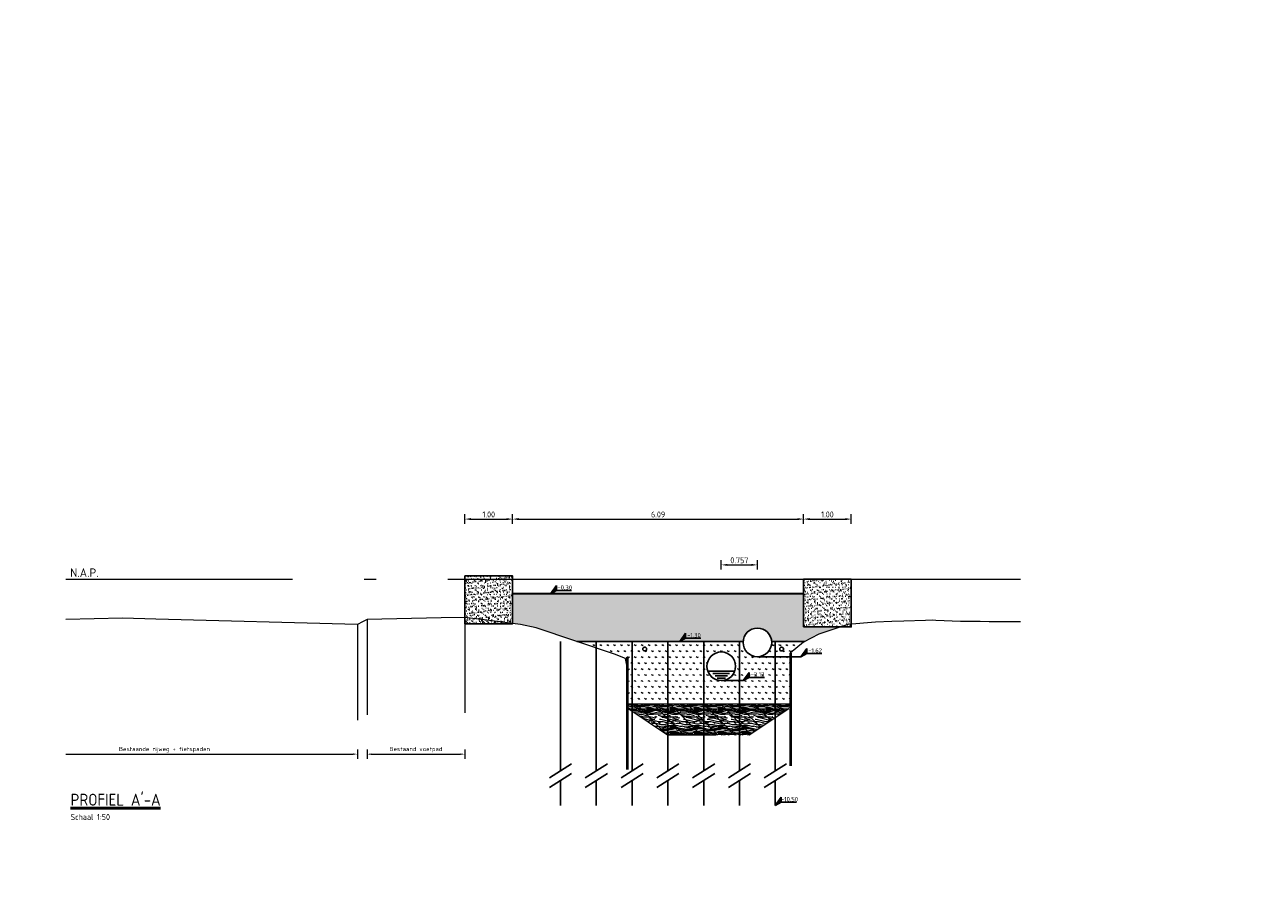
# Model space of a CAD drawing. Header units: metres. Extents: x -1 to 222837, y -2 to 853657.
# Tile 29 of 256: x 111449 to 111474, y 425632 to 425651. Entities that reach past the tile are written whole.
import ezdxf
from ezdxf.enums import TextEntityAlignment as Align

# ---------------------------------------------------------------- set-up
doc = ezdxf.new("R2010")
doc.units = ezdxf.units.M
doc.header["$XCLIPFRAME"] = 0
for name, pattern in [('1-1', [20, 10, -10]), ('AL-NAP_LIJN', [15.25, 12, -1.5, 0.25, -1.5]), ('DASHED', [19.05, 12.7, -6.35])]:
    doc.linetypes.add(name, pattern=pattern)
for name, color, linetype in [('A-LEGENDA', 7, 'Continuous'), ('PR-WATER', 140, 'Continuous'), ('PR-WATER @ 0.05', 140, 'Continuous'), ('Verticale drainage', 4, 'Continuous'), ('X-REF', 7, 'Continuous')]:
    doc.layers.add(name, color=color, linetype=linetype)
for name, color, linetype, lineweight in [('A-TXT-T25', 7, 'Continuous', 25), ('A-TXT-T50', 4, 'Continuous', 50), ('B-ALG', 8, 'Continuous', 5), ('B-ALG_TXT', 8, 'Continuous', 5), ('B-WE-GW-GROND_SLIB-A', 252, 'Continuous', 18), ('B-WE-GW-MAAIVELD-GD', 93, 'Continuous', 18), ('B-WE-VH-VERHARDING_FUNDERING-A', 7, 'Continuous', 18), ('N-WE-AM-NAP-G', 7, 'AL-NAP_LIJN', 18), ('N-WE-AM-NAP-T25', 7, 'Continuous', 25), ('N-WE-GW-BERM-G', 90, 'Continuous', 35), ('N-WE-GW-WATERGANG-WERK-A', 92, 'Continuous', 18), ('N-WE-VH-VERHARDING_FUNDERING-A', 7, 'Continuous', 18), ('X-XX-AL-HOOGTELABEL-S', 90, 'Continuous', 25)]:
    doc.layers.add(name, color=color, linetype=linetype, lineweight=lineweight)
doc.styles.add('NLCS-ISO', font='NLCS-ISO.ttf')
doc.styles.add('NLCS-ISO-ANNOTATIEF-T25', font='NLCS-ISO.ttf', dxfattribs={"height": 2.5})
doc.styles.add('NLCS-ISO-M1000-T25', font='NLCS-ISO.ttf')
doc.styles.add('NLCS-ISO-M200-T25', font='NLCS-ISO.ttf', dxfattribs={"height": 0.5})
doc.styles.add('NLCS-ISO-M50-T25', font='NLCS-ISO.ttf')
doc.styles.add('RPS_25', font='isocp.shx', dxfattribs={"height": 2.5})
doc.styles.add('RPS_50', font='isocp.shx', dxfattribs={"height": 5})
doc.dimstyles.new('NLCS-ANNOTATIEF-T25-PIJL', dxfattribs={"dimtxt": 2.5, "dimasz": 2.5, "dimexe": 2, "dimexo": 2, "dimgap": 0.7, "dimtad": 1, "dimzin": 0, "dimdsep": 46, "dimtxsty": 'NLCS-ISO-ANNOTATIEF-T25', "dimcen": 0, "dimdle": 2, "dimclrd": 256, "dimclre": 256, "dimclrt": 256, "dimadec": 5, "dimazin": 0, "dimtfac": 1, "dimtofl": 0, "dimtmove": 1, "dimatfit": 0, "dimfxl": 2, "dimfxlon": 1, "dimtfillclr": 254, "dimtolj": 1, "dimtzin": 0, "dimlwd": 18, "dimlwe": 18, "dimarcsym": 0})
doc.dimstyles.new('NLCS-M1000-T25-PIJL-X_L3_H1', dxfattribs={"dimtxt": 2.5, "dimasz": 2.5, "dimexe": 2, "dimexo": 2, "dimgap": 0.7, "dimtad": 1, "dimdec": 3, "dimzin": 0, "dimdsep": 46, "dimtxsty": 'NLCS-ISO-M1000-T25', "dimcen": 0, "dimdle": 2, "dimclrd": 256, "dimclre": 256, "dimclrt": 256, "dimadec": 1, "dimazin": 0, "dimtfac": 1, "dimtdec": 3, "dimtofl": 0, "dimtmove": 1, "dimatfit": 0, "dimfxl": 2, "dimfxlon": 1, "dimtfillclr": 254, "dimtolj": 1, "dimtzin": 0, "dimlwd": 18, "dimlwe": 18, "dimarcsym": 0})
doc.dimstyles.new('NLCS-M50-T25-PIJL-X_L2_H5', dxfattribs={"dimscale": 0.05, "dimtxt": 2.5, "dimasz": 2.5, "dimexe": 2, "dimexo": 2, "dimgap": 0.7, "dimtad": 1, "dimzin": 0, "dimdsep": 46, "dimtxsty": 'NLCS-ISO-M50-T25', "dimcen": 0, "dimdle": 2, "dimclrd": 256, "dimclre": 256, "dimclrt": 256, "dimadec": 5, "dimazin": 0, "dimtfac": 1, "dimtofl": 0, "dimtmove": 1, "dimatfit": 0, "dimfxl": 2, "dimfxlon": 1, "dimtfillclr": 254, "dimtolj": 1, "dimtzin": 0, "dimlwd": 18, "dimlwe": 18, "dimarcsym": 0})
picture_1 = doc.add_image_def('image1.ecw', size_in_pixel=(400001, 250001))
picture_2 = doc.add_image_def('image2.ecw', size_in_pixel=(120000, 80000))
pattern_1 = [(135, (4.3214, -12.3299), (-0.1767766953, -0.1767766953), [])]

# ---------------------------------------------------------------- blocks, each defined once
blk = doc.blocks.new('ALG_ONDERSCHRIFT')
at = {"layer": 'A-TXT-T25', "style": 'RPS_25'}
for tag, p in [('ONDERSCHRIFT-SUBREGEL1', (2, -13)), ('ONDERSCHRIFT-SUBREGEL2', (2, -17.5))]:
    blk.add_attdef(tag, p, '', height=2.5, dxfattribs=at)
at = {"layer": 'A-TXT-T50', "style": 'RPS_50'}
blk.add_attdef('%%UONDERSCHRIFT-TITEL', (2, -7), '', height=5, dxfattribs=at)
blk = doc.blocks.new('*D1787')
at = {"layer": 'B-ALG_TXT', "linetype": 'Continuous', "lineweight": 18, "transparency": 16777216}
for p, q in [((111455.913, 425635.489), (111455.913, 425635.289)), ((111457.963, 425635.489), (111457.963, 425635.289)), ((111456.003, 425635.389), (111457.873, 425635.389))]:
    blk.add_line(p, q, dxfattribs=at)
at = {"layer": 'B-ALG_TXT', "transparency": 16777216}
for points in [[(111456.003, 425635.404), (111456.003, 425635.374), (111455.913, 425635.389)], [(111457.873, 425635.404), (111457.873, 425635.374), (111457.963, 425635.389)]]:
    blk.add_solid(points, dxfattribs=at)
at = {"layer": 'Defpoints', "color": 0, "transparency": 16777216}
for p in [(111455.913, 425637.427), (111457.963, 425637.427), (111457.963, 425635.389)]:
    blk.add_point(p, dxfattribs=at)
at = {"layer": 'B-ALG_TXT', "transparency": 16777216, "insert": (111456.938, 425635.483), "char_height": 0.09, "attachment_point": 5, "style": 'NLCS-ISO-M50-T25'}
blk.add_mtext('\\A1;Bestaand voetpad', dxfattribs=at)
blk = doc.blocks.new('SAL-HOOGTELABEL_01-SO')
for p, q in [((-2.46, 1.31), (-8.84, 1.31)), ((-2.46, 1.31), (-2.46, 3.44)), ((-2.46, 3.44), (0, 0)), ((0, 0), (-2.46, 1.31))]:
    blk.add_line(p, q)
blk.add_solid([(-2.46, 3.44), (-2.46, 1.31), (0, 0)])
at = {"style": 'NLCS-ISO'}
blk.add_attdef('...', text='', height=1.8, dxfattribs=at).set_placement((-5.96, 2.61), align=Align.MIDDLE)
blk = doc.blocks.new('*D1797')
at = {"layer": 'A-TXT-T25', "linetype": 'Continuous', "lineweight": 18, "transparency": 16777216}
for p, q in [((111457.963, 425640.214), (111457.963, 425640.414)), ((111458.088, 425640.314), (111458.838, 425640.314)), ((111458.963, 425640.214), (111458.963, 425640.414))]:
    blk.add_line(p, q, dxfattribs=at)
at = {"layer": 'A-TXT-T25', "transparency": 16777216}
for points in [[(111458.088, 425640.335), (111458.088, 425640.293), (111457.963, 425640.314)], [(111458.838, 425640.335), (111458.838, 425640.293), (111458.963, 425640.314)]]:
    blk.add_solid(points, dxfattribs=at)
at = {"layer": 'Defpoints', "color": 0, "transparency": 16777216}
for p in [(111458.963, 425640.314), (111457.963, 425639.122), (111458.963, 425639.051)]:
    blk.add_point(p, dxfattribs=at)
at = {"layer": 'A-TXT-T25', "transparency": 16777216, "insert": (111458.463, 425640.411), "char_height": 0.125, "attachment_point": 5, "style": 'NLCS-ISO-ANNOTATIEF-T25'}
blk.add_mtext('\\A1;1.00', dxfattribs=at)
blk = doc.blocks.new('*D1798')
at = {"layer": 'A-TXT-T25', "linetype": 'Continuous', "lineweight": 18, "transparency": 16777216}
for p, q in [((111458.963, 425640.214), (111458.963, 425640.414)), ((111459.088, 425640.314), (111464.932, 425640.314)), ((111465.057, 425640.214), (111465.057, 425640.414))]:
    blk.add_line(p, q, dxfattribs=at)
at = {"layer": 'A-TXT-T25', "transparency": 16777216}
for points in [[(111459.088, 425640.335), (111459.088, 425640.293), (111458.963, 425640.314)], [(111464.932, 425640.335), (111464.932, 425640.293), (111465.057, 425640.314)]]:
    blk.add_solid(points, dxfattribs=at)
at = {"layer": 'Defpoints', "color": 0, "transparency": 16777216}
for p in [(111465.057, 425640.314), (111458.963, 425639.051), (111465.057, 425638.751)]:
    blk.add_point(p, dxfattribs=at)
at = {"layer": 'A-TXT-T25', "transparency": 16777216, "insert": (111462.01, 425640.411), "char_height": 0.125, "attachment_point": 5, "style": 'NLCS-ISO-ANNOTATIEF-T25'}
blk.add_mtext('\\A1;6.09', dxfattribs=at)
blk = doc.blocks.new('*D1963')
at = {"layer": 'A-TXT-T25', "linetype": 'Continuous', "lineweight": 18, "transparency": 16777216}
for p, q in [((111465.057, 425640.214), (111465.057, 425640.414)), ((111465.182, 425640.314), (111465.932, 425640.314)), ((111466.057, 425640.214), (111466.057, 425640.414))]:
    blk.add_line(p, q, dxfattribs=at)
at = {"layer": 'A-TXT-T25', "transparency": 16777216}
for points in [[(111465.182, 425640.335), (111465.182, 425640.293), (111465.057, 425640.314)], [(111465.932, 425640.335), (111465.932, 425640.293), (111466.057, 425640.314)]]:
    blk.add_solid(points, dxfattribs=at)
at = {"layer": 'Defpoints', "color": 0, "transparency": 16777216}
for p in [(111466.057, 425640.314), (111465.057, 425639.053), (111466.057, 425639.053)]:
    blk.add_point(p, dxfattribs=at)
at = {"layer": 'A-TXT-T25', "transparency": 16777216, "insert": (111465.557, 425640.411), "char_height": 0.125, "attachment_point": 5, "style": 'NLCS-ISO-ANNOTATIEF-T25'}
blk.add_mtext('\\A1;1.00', dxfattribs=at)
blk = doc.blocks.new('DOORSNEDE_WATERLIJN')
at = {"linetype": 'Continuous'}
for p, q in [((-3.51, -1), (3.51, -1)), ((-2.63, -2), (2.62, -2)), ((-1.74, -3), (1.72, -3))]:
    blk.add_line(p, q, dxfattribs=at)
blk = doc.blocks.new('*D2010')
at = {"layer": 'A-TXT-T25', "linetype": 'Continuous', "lineweight": 18, "transparency": 16777216}
for p, q in [((111463.333, 425639.255), (111463.333, 425639.455)), ((111463.458, 425639.355), (111463.965, 425639.355)), ((111464.09, 425639.255), (111464.09, 425639.455))]:
    blk.add_line(p, q, dxfattribs=at)
at = {"layer": 'A-TXT-T25', "transparency": 16777216}
for points in [[(111463.458, 425639.375), (111463.458, 425639.334), (111463.333, 425639.355)], [(111463.965, 425639.375), (111463.965, 425639.334), (111464.09, 425639.355)]]:
    blk.add_solid(points, dxfattribs=at)
at = {"layer": 'Defpoints', "color": 0, "transparency": 16777216}
for p in [(111464.09, 425639.355), (111464.09, 425638.031), (111463.333, 425637.531)]:
    blk.add_point(p, dxfattribs=at)
at = {"layer": 'A-TXT-T25', "transparency": 16777216, "insert": (111463.712, 425639.452), "char_height": 0.125, "attachment_point": 5, "style": 'NLCS-ISO-M1000-T25'}
blk.add_mtext('\\A1;0.757', dxfattribs=at)

msp = doc.modelspace()

# ---------------------------------------------------------------- hatches: boundary and pattern name
at = {"layer": 'B-WE-GW-GROND_SLIB-A', "transparency": 33554585}
h = msp.add_hatch(dxfattribs=at)
h.set_pattern_fill('AGW-GROND_SLIB', color=256, style=0, pattern_type=2)
h.set_pattern_definition([(0, (111528.51444, 425605.07326), (0, 0.5), [0.1, -0.15, 0.05, -0.2]), (0, (111528.86444, 425605.08576), (0, 0.5), [0.1, -0.4]), (0, (111528.81444, 425605.11076), (0, 0.5), [0.05, -0.45]), (0, (111528.53944, 425605.12326), (0, 0.5), [0.025, -0.35, 0.025, -0.1]), (0, (111528.71444, 425605.14826), (0, 0.5), [0.1, -0.15, 0.025, -2.25]), (0, (111528.58944, 425605.16076), (0, 0.5), [0.075, -0.425]), (0, (111528.71444, 425605.17326), (0, 0.5), [0.15, -0.35]), (0, (111528.56444, 425605.18576), (0, 0.5), [0.1, -0.4]), (0, (111528.76444, 425615.32326), (0, 0.5), [0.25, -0.25]), (0, (111528.61444, 425605.22326), (0, 0.5), [0.05, -0.15, 0.1, -0.2]), (0, (111528.96444, 425605.23576), (0, 0.5), [0.1, -0.4]), (0, (111528.86444, 425605.24826), (0, 0.5), [0.05, -0.45]), (0, (111528.76444, 425605.26076), (0, 0.5), [0.05, -0.45]), (0, (111528.51444, 425605.27326), (0, 0.5), [0.1, -0.4]), (0, (111528.76444, 425605.28576), (0, 0.5), [0.1, -0.4]), (0, (111528.76444, 425605.31076), (0, 0.5), [0.1, -0.1, 0.1, -0.2]), (0, (111528.66444, 425605.33576), (0, 0.5), [0.05, -0.25, 0.1, -0.1]), (0, (111528.76444, 425605.34826), (0, 0.5), [0.15, -0.35]), (0, (111528.76444, 425605.37326), (0, 0.5), [0.1, -0.4]), (0, (111528.56444, 425605.38576), (0, 0.5), [0.15, -0.2, 0.05, -0.1]), (0, (111528.56444, 425605.41076), (0, 0.5), [0.25, -0.25]), (0, (111528.86444, 425605.42326), (0, 0.5), [0.05, -0.45]), (0, (111528.71444, 425605.43576), (0, 0.5), [0.1, -0.4]), (0, (111528.61444, 425605.44826), (0, 0.5), [0.05, -0.2, 0.05, -0.2]), (0, (111528.56444, 425605.46076), (0, 0.5), [0.05, -0.15, 0.1, -0.2]), (0, (111528.66444, 425605.47326), (0, 0.5), [0.05, -0.25, 0.05, -0.15]), (0, (111528.76444, 425605.48576), (0, 0.5), [0.15, -0.35]), (0, (111528.56444, 425605.51076), (0, 0.5), [0.1, -0.4]), (0, (111528.81444, 425605.52326), (0, 0.5), [0.05, -0.45]), (0, (111528.91444, 425605.53576), (0, 0.5), [0.05, -0.45]), (14.03624, (111528.86444, 425605.11076), (0.5, -2e-11), [0.0515, -2.0100528]), (14.03624, (111528.91444, 425605.22326), (0.5, -2e-11), [0.0515, -2.0100528]), (14.03624, (111528.86444, 425605.52326), (0.5, -2e-11), [0.0515, -2.0100528]), (14.03624, (111528.71444, 425605.33576), (0.5, -2e-11), [0.0515, -2.0100528]), (14.03624, (111528.81444, 425605.41076), (0.5, -2e-11), [0.0515, -2.0100528]), (14.03624, (111528.86444, 425605.37326), (0.5, -2e-11), [0.0515, -2.0100528]), (14.03624, (111528.61444, 425605.46076), (0.5, -2e-11), [0.0515, -2.0100528]), (14.03624, (111528.81444, 425605.43576), (0.5, -2e-11), [0.0515, -2.0100528]), (14.03624, (111528.91444, 425605.24826), (0.5, -2e-11), [0.103, -1.9585528]), (14.03624, (111528.86444, 425605.28576), (0.5, -2e-11), [0.103, -1.9585528]), (14.03624, (111528.86444, 425605.31076), (0.5, -2e-11), [0.103, -1.9585528]), (165.96376, (111528.71444, 425605.14826), (-0.5, -2e-11), [0.0515, -0.103, 0.0515, -1.8555528]), (165.96376, (111528.61444, 425605.22326), (-0.5, -2e-11), [0.0515, -2.0100528]), (165.96376, (111528.61444, 425605.44826), (-0.5, -2e-11), [0.103, -1.9585528]), (194.03624, (111528.86444, 425605.08576), (-0.5, 2e-11), [0.0515, -2.0100528]), (345.96376, (111528.96444, 425605.08576), (0.5, 2e-11), [0.0515, -2.0100528]), (345.96376, (111528.81444, 425605.26076), (0.5, 2e-11), [0.0515, -2.0100528]), (345.96376, (111528.91444, 425605.34826), (0.5, 2e-11), [0.0515, -2.0100528]), (345.96376, (111528.71444, 425605.38576), (0.5, 2e-11), [0.0515, -2.0100528]), (345.96376, (111528.66444, 425605.44826), (0.5, 2e-11), [0.0515, -2.0100528]), (345.96376, (111528.71444, 425605.47326), (0.5, 2e-11), [0.0515, -2.0100528]), (345.96376, (111528.71444, 425605.38576), (0.5, 2e-11), [0.0515, -2.0100528]), (345.96376, (111528.86444, 425605.46076), (0.5, 2e-11), [0.206, -1.8555528]), (345.96376, (111528.56444, 425605.12326), (0.5, 2e-11), [0.206, -1.8555528]), (345.96376, (111528.61444, 425605.16076), (0.5, 2e-11), [0.206, -1.8555528]), (345.96376, (111528.66444, 425605.18576), (0.5, 2e-11), [0.0515, -0.103, 0.103, -1.8040528]), (345.96376, (111528.66444, 425605.22326), (0.5, 2e-11), [0.103, -0.103, 0.103, -1.7525528]), (345.96376, (111528.61444, 425605.27326), (0.5, 2e-11), [0.206, -1.8555528]), (345.96376, (111528.56444, 425605.31076), (0.5, 2e-11), [0.206, -1.8555528]), (345.96376, (111528.56444, 425605.33576), (0.5, 2e-11), [0.206, -1.8555528]), (345.96376, (111528.91444, 425605.48576), (0.5, 2e-11), [0.0515, -2.0100528]), (345.96377, (111528.96444, 425605.53576), (0.5, 1e-07), [0.103, -1.9585528]), (345.96377, (111528.66444, 425605.51076), (0.5, 1e-07), [0.103, -1.9585528]), (345.96376, (111528.61444, 425605.07326), (0.5, 9e-09), [0.206, -1.8555528]), (345.96376, (111528.91444, 425605.42326), (0.5, 9e-09), [0.1545, -1.9070528]), (345.96376, (111528.96444, 425605.38576), (0.5, 9e-09), [0.309, -1.7525528])])
h.paths.add_polyline_path([(111461.3779, 425636.4407), (111461.3779, 425636.3507), (111462.2179, 425635.7907), (111463.9157, 425635.7907), (111464.7791, 425636.3663), (111464.7791, 425636.4407)])
at = {"layer": 'B-WE-VH-VERHARDING_FUNDERING-A', "transparency": 33554585}
h = msp.add_hatch(dxfattribs=at)
h.set_pattern_fill('AVH-FUNDERING_BIMS', color=256, scale=0.5, style=0, pattern_type=2)
h.set_pattern_definition([(30, (111460.305444, 425635.79072), (0.0721688, 0.125), [0.025, -0.225]), (150, (111460.305444, 425635.79072), (-0.1443376, 3e-08), [0.025, -0.225])])
edge = h.paths.add_edge_path(flags=16)
edge.add_arc((111463.3334, 425637.2307), 0.3, 90, 180, ccw=False)
edge.add_arc((111463.3334, 425637.2307), 0.3, 0, 90, ccw=False)
edge.add_arc((111463.3334, 425637.2307), 0.3, -90, 0, ccw=False)
edge.add_arc((111463.3334, 425637.2307), 0.3, 180, 270, ccw=False)
edge = h.paths.add_edge_path()
edge.add_arc((111464.0901, 425637.7307), 0.3, 176.17745, 363.82255)
edge.add_line((111464.3894, 425637.7507), (111465.0045, 425637.7507))
edge.add_line((111465.0045, 425637.7507), (111465.0354, 425637.7198))
edge.add_line((111465.0354, 425637.7198), (111464.7791, 425637.5017))
edge.add_line((111464.7791, 425637.5017), (111464.7791, 425636.4407))
edge.add_line((111464.7791, 425636.4407), (111463.9157, 425635.7907))
edge.add_line((111463.9157, 425635.7907), (111462.2179, 425635.7907))
edge.add_line((111462.2179, 425635.7907), (111461.3779, 425636.3507))
edge.add_line((111461.3779, 425636.3507), (111461.3779, 425637.4214))
edge.add_line((111461.3779, 425637.4214), (111461.3579, 425637.4214))
edge.add_line((111461.3579, 425637.4214), (111461.3579, 425637.2434))
edge.add_line((111461.3579, 425637.2434), (111461.3348, 425637.3564))
edge.add_line((111461.3348, 425637.3564), (111461.3277, 425637.3922))
edge.add_line((111461.3277, 425637.3922), (111461.098, 425637.4852))
edge.add_line((111461.098, 425637.4852), (111460.3054, 425637.7507))
edge.add_line((111460.3054, 425637.7507), (111463.7908, 425637.7507))
at = {"layer": 'N-WE-GW-WATERGANG-WERK-A', "transparency": 33554687}
h = msp.add_hatch(dxfattribs=at)
h.set_pattern_fill('AGW-WERK_ONTGRAVEN', color=256, style=0, pattern_type=2)
h.set_pattern_definition(pattern_1)
h.paths.add_polyline_path([(111457.9634, 425638.1225), (111459.0099, 425638.1225), (111457.9634, 425638.2505)])
h = msp.add_hatch(dxfattribs=at)
h.set_pattern_fill('AGW-WERK_ONTGRAVEN', color=256, style=0, pattern_type=2)
h.set_pattern_definition(pattern_1)
h.paths.add_polyline_path([(111465.8261, 425638.0531), (111466.0573, 425638.0531), (111466.0573, 425638.1098), (111465.9747, 425638.1021)])
h = msp.add_hatch(dxfattribs=at)
h.set_pattern_fill('AGW-WERK_ONTGRAVEN', color=256, style=0, pattern_type=2)
h.set_pattern_definition([(135, (111215.47543, 425877.20955), (-0.1767767, -0.1767767), [])])
h.paths.add_polyline_path([(111461.3779, 425636.4407), (111461.3779, 425636.3507), (111462.2179, 425635.7907), (111463.9157, 425635.7907), (111464.7791, 425636.3663), (111464.7791, 425636.4407)])
at = {"layer": 'N-WE-VH-VERHARDING_FUNDERING-A', "transparency": 33554585}
h = msp.add_hatch(dxfattribs=at)
h.set_pattern_fill('AVH-FUNDERING_ZAND', color=256, style=0, pattern_type=2)
h.set_pattern_definition([(37.5, (4.32139, -12.6301), (-0.003149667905, 0.09634118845), [0, -0.076, 0, -0.085, 0, -0.08125]), (7.5, (4.32139, -12.6301), (0.088488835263, 0.14110730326), [0, -0.041, 0, -0.0685, 0, -0.02625]), (327.5, (4.25989, -12.6301), (0.155707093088, 0.000282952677), [0, -0.025, 0, -0.09, 0, -0.1175]), (317.5, (4.25989, -12.6301), (0.15030633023, 0.043883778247), [0, -0.0125, 0, -0.059, 0, -0.0675])])
h.paths.add_polyline_path([(111457.9634, 425638.1225), (111458.9634, 425638.1225), (111458.9634, 425639.1225), (111457.9634, 425639.1225)])
h = msp.add_hatch(dxfattribs=at)
h.set_pattern_fill('AVH-FUNDERING_ZAND', color=256, style=0, pattern_type=2)
h.set_pattern_definition([(37.5, (11.41529, -12.47887), (-0.003149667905, 0.09634118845), [0, -0.076, 0, -0.085, 0, -0.08125]), (7.5, (11.41529, -12.47887), (0.088488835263, 0.14110730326), [0, -0.041, 0, -0.0685, 0, -0.02625]), (327.5, (11.35379, -12.47887), (0.155707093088, 0.000282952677), [0, -0.025, 0, -0.09, 0, -0.1175]), (317.5, (11.3538, -12.47887), (0.15030633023, 0.043883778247), [0, -0.0125, 0, -0.059, 0, -0.0675])])
h.paths.add_polyline_path([(111465.0573, 425638.0531), (111466.0573, 425638.0531), (111466.0573, 425639.0531), (111465.0573, 425639.0531)])
h = msp.add_hatch(dxfattribs=at)
h.set_pattern_fill('AVH-FUNDERING_ZAND', color=256, style=0, pattern_type=2)
h.set_pattern_definition([(37.5, (4.32139, -12.3299), (-0.003149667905, 0.09634118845), [0, -0.076, 0, -0.085, 0, -0.08125]), (7.5, (4.32139, -12.3299), (0.088488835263, 0.14110730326), [0, -0.041, 0, -0.0685, 0, -0.02625]), (327.5, (4.25989, -12.3299), (0.155707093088, 0.000282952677), [0, -0.025, 0, -0.09, 0, -0.1175]), (317.5, (4.25989, -12.3299), (0.15030633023, 0.043883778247), [0, -0.0125, 0, -0.059, 0, -0.0675])])
edge = h.paths.add_edge_path()
edge.add_arc((111464.0901, 425637.7307), 0.3, 3.82255, 176.17745)
edge.add_line((111463.7908, 425637.7507), (111460.3054, 425637.7507))
edge.add_line((111460.3054, 425637.7507), (111459.4553, 425638.0355))
edge.add_line((111459.4553, 425638.0355), (111459.1309, 425638.1077))
edge.add_line((111459.1309, 425638.1077), (111458.9634, 425638.1282))
edge.add_line((111458.9634, 425638.1282), (111458.9633, 425638.7505))
edge.add_line((111458.9633, 425638.7505), (111465.0573, 425638.7508))
edge.add_line((111465.0573, 425638.7508), (111465.0573, 425638.0531))
edge.add_line((111465.0573, 425638.0531), (111465.7773, 425638.0531))
edge.add_line((111465.7773, 425638.0531), (111465.3737, 425637.9039))
edge.add_line((111465.3737, 425637.9039), (111465.0573, 425637.7507))
edge.add_line((111465.0573, 425637.7507), (111464.3894, 425637.7507))

# ---------------------------------------------------------------- linework, layer by layer
for p, q in [((111463.7908, 425637.7507), (111460.3054, 425637.7507)), ((111465.0809, 425637.7507), (111464.3894, 425637.7507))]:
    msp.add_line(p, q)
at = {"color": 4, "flags": 128}
for points in [[(111457.9634, 425638.1225), (111458.9634, 425638.1225), (111458.9634, 425639.1225), (111457.9634, 425639.1225)], [(111465.0573, 425638.0531), (111466.0573, 425638.0531), (111466.0573, 425639.0531), (111465.0573, 425639.0531)]]:
    msp.add_lwpolyline(points, close=True, dxfattribs=at)
at = {"linetype": 'DASHED', "ltscale": 0.1, "flags": 128}
for points in [[(111464.0901, 425637.4307), (111465.0008, 425637.4307)], [(111463.3334, 425636.9307), (111463.7949, 425636.9307)]]:
    msp.add_lwpolyline(points, dxfattribs=at)
at = {"linetype": '1-1', "ltscale": 0.1, "flags": 128}
for points in [[(111459.7335, 425634.8931), (111460.1967, 425635.1855)], [(111459.7335, 425634.6931), (111460.1967, 425634.9855)], [(111460.4835, 425634.8931), (111460.9467, 425635.1855)], [(111460.4835, 425634.6931), (111460.9467, 425634.9855)], [(111461.2335, 425634.8931), (111461.6967, 425635.1855)], [(111461.2335, 425634.6931), (111461.6967, 425634.9855)], [(111461.9835, 425634.8931), (111462.4467, 425635.1855)], [(111461.9835, 425634.6931), (111462.4467, 425634.9855)], [(111462.7335, 425634.8931), (111463.1967, 425635.1855)], [(111462.7335, 425634.6931), (111463.1967, 425634.9855)], [(111463.4835, 425634.8931), (111463.9467, 425635.1855)], [(111463.4835, 425634.6931), (111463.9467, 425634.9855)], [(111464.2335, 425634.8931), (111464.6967, 425635.1855)], [(111464.2335, 425634.6931), (111464.6967, 425634.9855)]]:
    msp.add_lwpolyline(points, dxfattribs=at)
at = {"color": 4}
for centre in [(111464.0901, 425637.7307), (111463.3334, 425637.2307)]:
    msp.add_circle(centre, 0.3, dxfattribs=at)
at = {"color": 5}
for centre in [(111461.7302, 425637.5907), (111464.5964, 425637.5907)]:
    msp.add_circle(centre, 0.04, dxfattribs=at)
at = {"layer": 'B-ALG', "flags": 128}
for points in [[(111464.7791, 425635.1448), (111464.7791, 425637.5017), (111464.7991, 425637.5017), (111464.7991, 425635.1448)], [(111461.3579, 425635.0645), (111461.3579, 425637.4214), (111461.3779, 425637.4214), (111461.3779, 425635.0645)]]:
    msp.add_lwpolyline(points, dxfattribs=at)
at = {"layer": 'B-ALG_TXT', "linetype": 'Continuous', "lineweight": 18}
for p, q in [((111455.7105, 425635.4895), (111455.7105, 425635.2895)), ((111449.6034, 425635.3895), (111455.6205, 425635.3895))]:
    msp.add_line(p, q, dxfattribs=at)
at = {"layer": 'B-ALG_TXT', "linetype": '1-1', "ltscale": 0.2, "flags": 128}
for points in [[(111455.7105, 425638.1026), (111455.7105, 425635.2837)], [(111455.9134, 425638.211), (111455.9134, 425635.3895)], [(111457.9634, 425638.2514), (111457.9634, 425635.3895)]]:
    msp.add_lwpolyline(points, dxfattribs=at)
at = {"layer": 'B-ALG_TXT'}
msp.add_solid([(111455.6205, 425635.4045), (111455.6205, 425635.3745), (111455.7105, 425635.3895)], dxfattribs=at)
at = {"layer": 'B-WE-GW-GROND_SLIB-A', "flags": 128}
msp.add_lwpolyline([(111461.3779, 425636.4407), (111464.7791, 425636.4407)], dxfattribs=at)
at = {"layer": 'B-WE-GW-MAAIVELD-GD', "color": 93, "linetype": 'Continuous', "lineweight": 18}
for points in [[(111461.3779, 425637.1454), (111461.3348, 425637.3564), (111461.3277, 425637.3922), (111461.098, 425637.4852), (111459.4553, 425638.0355), (111459.1309, 425638.1077), (111458.4235, 425638.1941), (111457.9574, 425638.2513), (111457.467, 425638.2419), (111455.916, 425638.2135), (111455.8164, 425638.1595), (111455.7105, 425638.1026), (111451.4922, 425638.2178), (111450.7946, 425638.2371), (111449.6034, 425638.2134)], [(111469.6034, 425638.162), (111469.5358, 425638.1623), (111469.2812, 425638.1626), (111468.9413, 425638.1635), (111468.753, 425638.1669), (111468.3467, 425638.1684), (111467.829, 425638.1913), (111467.7521, 425638.1946), (111467.6131, 425638.1896), (111467.1575, 425638.1774), (111466.9051, 425638.1672), (111466.5629, 425638.157), (111465.9812, 425638.1027), (111465.9683, 425638.1015), (111465.945, 425638.0922), (111465.3737, 425637.9039), (111465.0573, 425637.7384), (111464.7791, 425637.5017)]]:
    msp.add_lwpolyline(points, dxfattribs=at)
at = {"layer": 'B-WE-GW-MAAIVELD-GD', "color": 93, "linetype": '1-1', "lineweight": 18, "ltscale": 0.1}
msp.add_lwpolyline([(111461.3779, 425637.1454), (111461.3779, 425636.3507), (111462.2179, 425635.7907), (111463.9157, 425635.7907), (111464.7791, 425636.3663), (111464.7791, 425637.5017)], dxfattribs=at)
at = {"layer": 'N-WE-AM-NAP-G'}
msp.add_line((111469.6034, 425639.0507), (111449.6034, 425639.0507), dxfattribs=at)
at = {"layer": 'N-WE-GW-BERM-G'}
msp.add_line((111465.0573, 425638.7508), (111458.9634, 425638.7505), dxfattribs=at)
at = {"layer": 'PR-WATER', "flags": 128}
msp.add_lwpolyline([(111463.0505, 425637.1307), (111463.6162, 425637.1307)], dxfattribs=at)
at = {"layer": 'Verticale drainage', "flags": 128}
for points in [[(111459.9651, 425637.7507), (111459.9651, 425635.0393)], [(111460.7151, 425637.7507), (111460.7151, 425635.0393)], [(111461.4651, 425637.7507), (111461.4651, 425635.0393)], [(111462.2151, 425637.7507), (111462.2151, 425635.0393)], [(111462.9651, 425637.7507), (111462.9651, 425635.0393)], [(111463.7151, 425637.7507), (111463.7151, 425635.0393)], [(111464.4651, 425637.7507), (111464.4651, 425635.0393)], [(111459.9651, 425634.8393), (111459.9651, 425634.3143)], [(111460.7151, 425634.8393), (111460.7151, 425634.3143)], [(111461.4651, 425634.8393), (111461.4651, 425634.3143)], [(111462.2151, 425634.8393), (111462.2151, 425634.3143)], [(111462.9651, 425634.8393), (111462.9651, 425634.3143)], [(111463.7151, 425634.8393), (111463.7151, 425634.3143)], [(111464.4651, 425634.8393), (111464.4651, 425634.3143)]]:
    msp.add_lwpolyline(points, dxfattribs=at)

# ---------------------------------------------------------------- block references
at = {"layer": 'A-LEGENDA', "xscale": 0.05, "yscale": 0.05, "zscale": 0.05}
msp.add_blockref('ALG_ONDERSCHRIFT', (111449.6034, 425634.6596), dxfattribs=at).add_auto_attribs({'%%UONDERSCHRIFT-TITEL': "%%uPROFIEL A'-A", 'ONDERSCHRIFT-SUBREGEL1': 'Schaal 1:50'})
at = {"layer": 'PR-WATER @ 0.05', "xscale": 0.05, "yscale": 0.05, "zscale": 0.05}
msp.add_blockref('DOORSNEDE_WATERLIJN', (111463.3334, 425637.1307), dxfattribs=at)
at = {"layer": 'X-XX-AL-HOOGTELABEL-S'}
ref = msp.add_blockref('SAL-HOOGTELABEL_01-SO', (111459.7564, 425638.7507), dxfattribs=dict(at, xscale=-0.05, yscale=0.05))
ref.add_attrib('...', '-0.30', dxfattribs={"layer": '0', "height": 0.09, "style": 'NLCS-ISO'}).set_placement((111460.0542, 425638.8811), align=Align.MIDDLE)
ref = msp.add_blockref('SAL-HOOGTELABEL_01-SO', (111462.4634, 425637.7507), dxfattribs=dict(at, xscale=-0.05, yscale=0.05))
ref.add_attrib('...', '-1.30', dxfattribs={"layer": '0', "height": 0.09, "style": 'NLCS-ISO'}).set_placement((111462.7612, 425637.8811), align=Align.MIDDLE)
ref = msp.add_blockref('SAL-HOOGTELABEL_01-SO', (111465.0008, 425637.4307), dxfattribs=dict(at, xscale=-0.05, yscale=0.05))
ref.add_attrib('...', '-1.62', dxfattribs={"layer": '0', "height": 0.09, "style": 'NLCS-ISO'}).set_placement((111465.2987, 425637.5611), align=Align.MIDDLE)
ref = msp.add_blockref('SAL-HOOGTELABEL_01-SO', (111463.7949, 425636.9307), dxfattribs=dict(at, xscale=-0.05, yscale=0.05))
ref.add_attrib('...', '-2.12', dxfattribs={"layer": '0', "height": 0.09, "style": 'NLCS-ISO'}).set_placement((111464.0927, 425637.0611), align=Align.MIDDLE)
ref = msp.add_blockref('SAL-HOOGTELABEL_01-SO', (111464.4651, 425634.3143), dxfattribs=dict(at, xscale=-0.05, yscale=0.05))
ref.add_attrib('...', '-10.50', dxfattribs={"layer": '0', "height": 0.09, "style": 'NLCS-ISO'}).set_placement((111464.7629, 425634.4447), align=Align.MIDDLE)

# ---------------------------------------------------------------- texts
at = {"layer": 'B-ALG_TXT', "insert": (111451.6705, 425635.483), "char_height": 0.09, "attachment_point": 5, "style": 'NLCS-ISO-M50-T25'}
msp.add_mtext('\\A1;Bestaande rijweg + fietspaden', dxfattribs=at)
at = {"layer": 'N-WE-AM-NAP-T25', "insert": (111449.6969, 425639.2817), "char_height": 0.18, "attachment_point": 1, "style": 'NLCS-ISO-M200-T25'}
msp.add_mtext_dynamic_manual_height_columns('N.A.P.', width=9.75278, gutter_width=1.25, heights=[0], dxfattribs=at)

# ---------------------------------------------------------------- dimensions: what is measured, and where the dimension line sits
at = {"layer": 'A-TXT-T25'}
for base, p1, p2, picture, middle in [((111458.9634, 425640.3139), (111457.9634, 425639.1225), (111458.9634, 425639.0507), '*D1797', (111458.4634, 425640.4114)), ((111465.0573, 425640.3139), (111458.9634, 425639.0507), (111465.0573, 425638.7508), '*D1798', (111462.0103, 425640.4114)), ((111466.0573, 425640.3139), (111465.0573, 425639.0531), (111466.0573, 425639.0531), '*D1963', (111465.5573, 425640.4114))]:
    dim = msp.add_linear_dim(base=base, p1=p1, p2=p2, dimstyle='NLCS-ANNOTATIEF-T25-PIJL', dxfattribs=at)
    dim.commit()
    dim.dimension.update_dxf_attribs({"geometry": picture, "text_midpoint": middle})
dim = msp.add_linear_dim(base=(111464.0901, 425639.3546), p1=(111463.3334, 425637.5307), p2=(111464.0901, 425638.0307), dimstyle='NLCS-M1000-T25-PIJL-X_L3_H1', override={"dimscale": 0.05}, dxfattribs=at)
dim.commit()
dim.dimension.update_dxf_attribs({"geometry": '*D2010', "text_midpoint": (111463.7117, 425639.4521)})
at = {"layer": 'B-ALG_TXT'}
dim = msp.add_linear_dim(base=(111457.9634, 425635.3895), p1=(111455.9134, 425637.4269), p2=(111457.9634, 425637.4269), text='Bestaand voetpad', dimstyle='NLCS-M50-T25-PIJL-X_L2_H5', override={"dimtxt": 1.8, "dimasz": 1.8}, dxfattribs=at)
dim.commit()
dim.dimension.update_dxf_attribs({"geometry": '*D1787', "text_midpoint": (111456.9384, 425635.483)})

# ---------------------------------------------------------------- pictures from other files: only their frames are drawn
at = {"layer": 'X-REF'}
image = msp.add_image(picture_1, insert=(100000.0001, 424999.9001), size_in_units=(40000, 25000.0375), dxfattribs=at)
image.set_boundary_path([(93497.8255, 208977.5368), (156894.5073, 250000.5)])
image = msp.add_image(picture_2, insert=(109499.5231, 424999.9595), size_in_units=(6001.8618, 4001.2412), dxfattribs=at)
image.dxf.flags = 7

doc.saveas('drawing.dxf')
